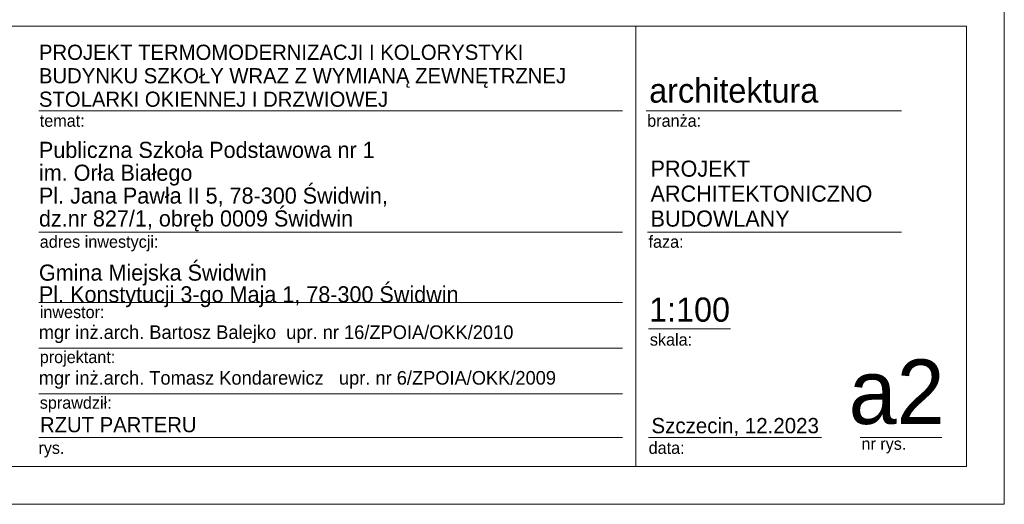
# Model space of a CAD drawing. Extents: x -145259 to -66341, y -2316 to 227384.
# Tile 27 of 143: x -83247 to -70259, y 37284 to 43679. Entities that reach past the tile are written whole.
import ezdxf

# ---------------------------------------------------------------- set-up
doc = ezdxf.new("R2010")
doc.units = 0
doc.header["$MEASUREMENT"] = 0
for name, color, linetype, lineweight in [('ARCH TABELA_Nr_Pióra__1', 7, 'Continuous', 25), ('ARCH TABELA_Nr_Pióra__21', 7, 'Continuous', 13), ('ARCH TABELA_Nr_Pióra__7', 7, 'Continuous', 13)]:
    doc.layers.add(name, color=color, linetype=linetype, lineweight=lineweight)
doc.styles.add('GENERATED_STYLE_11', font='txt')
doc.styles.add('GENERATED_STYLE_9', font='txt')

msp = doc.modelspace()

# ---------------------------------------------------------------- linework, layer by layer
at = {"layer": 'ARCH TABELA_Nr_Pióra__21', "linetype": 'Continuous'}
for p, q in [((-70258.7, 66983.6), (-70258.7, 37283.6)), ((-88258.7, 43594.8), (-70758.7, 43594.8)), ((-75120.4, 43594.8), (-75120.4, 37783.6)), ((-70758.7, 43594.8), (-70758.7, 37783.6)), ((-82992.9, 42474.1), (-75293.1, 42474.1)), ((-74981.1, 42474.1), (-71613.8, 42474.1)), ((-82992.9, 40873.7), (-75293.1, 40873.7)), ((-74963.7, 40873.7), (-71613.8, 40873.7)), ((-82992.9, 39945.6), (-75293.1, 39945.6)), ((-74951.9, 39601.4), (-73872.2, 39601.4)), ((-82992.9, 39343.3), (-75293.1, 39343.3)), ((-82992.9, 38740.9), (-75293.1, 38740.9)), ((-82992.9, 38166), (-75293.1, 38166)), ((-74951.9, 38166), (-72670.1, 38166)), ((-72161.4, 38166), (-71081.8, 38166)), ((-70758.7, 37783.6), (-83365.1, 37783.6)), ((-70258.7, 37283.6), (-145258.7, 37283.6))]:
    msp.add_line(p, q, dxfattribs=at)

# ---------------------------------------------------------------- texts
at = {"layer": 'ARCH TABELA_Nr_Pióra__1', "linetype": 'Continuous', "insert": (-82992.9, 39884.4), "char_height": 212.766, "attachment_point": 7, "line_spacing_factor": 0.807442, "style": 'GENERATED_STYLE_9'}
msp.add_mtext('{Gmina Miejska Świdwin\\PPl. Konstytucji 3-go Maja 1, 78-300 Świdwin}', dxfattribs=at)
at = {"layer": 'ARCH TABELA_Nr_Pióra__7', "linetype": 'Continuous'}
for s, insert, char_height, attachment_point, line_spacing_factor, style in [('{PROJEKT TERMOMODERNIZACJI I KOLORYSTYKI\\PBUDYNKU SZKOŁY WRAZ Z WYMIANĄ ZEWNĘTRZNEJ \\PSTOLARKI OKIENNEJ I DRZWIOWEJ }', (-82992.9, 42527), 200, 7, 0.928963, 'GENERATED_STYLE_11'), ('{Publiczna Szkoła Podstawowa nr 1\\Pim. Orła Białego\\PPl. Jana Pawła II 5, 78-300 Świdwin, \\Pdz.nr 827/1, obręb 0009 Świdwin}', (-82992.9, 40885.3), 212.766, 7, 0.850494, 'GENERATED_STYLE_9'), ('{PROJEKT \\PARCHITEKTONICZNO\\PBUDOWLANY}', (-74925, 41819.8), 212.84, 1, 0.9285, 'GENERATED_STYLE_9')]:
    msp.add_mtext(s, dxfattribs=dict(at, insert=insert, char_height=char_height, attachment_point=attachment_point, line_spacing_factor=line_spacing_factor, style=style))
for s, insert, char_height, attachment_point, style in [('{architektura}', (-74942.5, 42903.8), 319.16, 1, 'GENERATED_STYLE_9'), ('{temat:}', (-82982.2, 42425.4), 159.58, 1, 'GENERATED_STYLE_9'), ('{branża:}', (-74969.3, 42425.4), 159.58, 1, 'GENERATED_STYLE_9'), ('{adres inwestycji:}', (-82982.2, 40828.6), 159.58, 1, 'GENERATED_STYLE_9'), ('{faza:}', (-74951.9, 40828.6), 159.58, 1, 'GENERATED_STYLE_9'), ('{1:100}', (-74944.6, 40012.6), 319.16, 1, 'GENERATED_STYLE_9'), ('{inwestor:}', (-82982.2, 39900.6), 159.58, 1, 'GENERATED_STYLE_9'), ('{mgr inż.arch. Bartosz Balejko  upr. nr 16/ZPOIA/OKK/2010}', (-82995.1, 39645.2), 180, 1, 'GENERATED_STYLE_9'), ('{skala:}', (-74934.2, 39537.1), 159.58, 1, 'GENERATED_STYLE_9'), ('{projektant:}', (-82982.2, 39306.8), 159.58, 1, 'GENERATED_STYLE_9'), ('{a2}', (-71046, 39194.7), 851.16, 3, 'GENERATED_STYLE_9'), ('{mgr inż.arch. Tomasz Kondarewicz   upr. nr 6/ZPOIA/OKK/2009}', (-82995.1, 39042.8), 180, 1, 'GENERATED_STYLE_9'), ('{sprawdził:}', (-82982.2, 38704.4), 159.58, 1, 'GENERATED_STYLE_9'), ('{RZUT PARTERU}', (-82979.1, 38434.6), 200, 1, 'GENERATED_STYLE_11'), ('{Szczecin, 12.2023}', (-74913.2, 38423.4), 202.128, 1, 'GENERATED_STYLE_9'), ('{rys.}', (-83000.1, 38108.9), 159.58, 1, 'GENERATED_STYLE_9'), ('{data:}', (-74950.5, 38108.9), 159.58, 1, 'GENERATED_STYLE_9'), ('{nr rys.}', (-72143.7, 38162.3), 159.58, 1, 'GENERATED_STYLE_9')]:
    msp.add_mtext(s, dxfattribs=dict(at, insert=insert, char_height=char_height, attachment_point=attachment_point, style=style))

doc.saveas('drawing.dxf')
